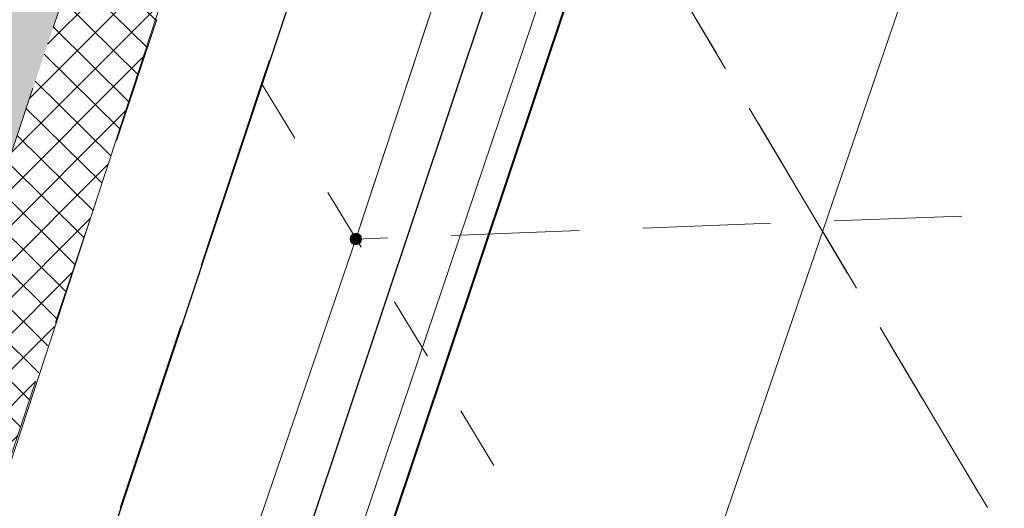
# Model space of a CAD drawing. Header units: metres. Extents: x 6599594 to 6600699, y 5687867 to 5691114.
# Tile 104 of 256: x 6599893.27 to 6599900.98, y 5688675.57 to 5688679.39. Entities that reach past the tile are written whole.
import ezdxf

# ---------------------------------------------------------------- set-up
doc = ezdxf.new("R2010")
doc.units = ezdxf.units.M
doc.header["$MEASUREMENT"] = 0
for name, pattern in [('1', [0]), ('3_EGBZ', [1.5, 1, -0.5]), ('BTO', [0]), ('BUG', [1.5, 1, -0.5]), ('GUK', [2, 1.5, -0.5]), ('GUZ', [1, 0.5, -0.5]), ('L_0_04', [1.5, 1, -0.5]), ('UPT', [0]), ('UPW', [0])]:
    doc.linetypes.add(name, pattern=pattern)
doc.layers.get('0').update_dxf_attribs({"color": 253, "linetype": 'CONTINUOUS', "lineweight": 13})
for name, color, linetype, lineweight in [('_dren', 30, '3_EGBZ', 40), ('_kolor chodnik', 50, '1', 5), ('_kolor jezdnia', 4, '1', 0), ('_kolor pobocze', 211, '1', 5), ('_kolor zjazdy kostka', 7, '1', 5), ('_kolor ścieżka @ 1', 10, '1', 0), ('_krawedz jezdni i pobocza', 7, 'BUG', 15), ('_podział mój', 201, 'BTO', 40), ('_row', 150, 'CONTINUOUS', 30), ('Dzialki', 130, '1', 30), ('Kontury', 252, 'GUK', 9), ('OT_Komunikacja', 7, 'CONTINUOUS', 0), ('OT_ZagospodarowanieTerenu', 7, 'CONTINUOUS', 0), ('pkt_sztuczny_i_naturalny', 7, 'CONTINUOUS', 5), ('UTTPOM_L_0', 30, 'UPT', 9), ('UWWPM_L_0', 5, 'UPW', 9), ('Uzytki', 252, 'GUZ', 9)]:
    doc.layers.add(name, color=color, linetype=linetype, lineweight=lineweight)
pattern_1 = [(45, (0, 0), (-0.1414213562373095, 0.1414213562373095), []), (135, (0, 0), (-0.1414213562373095, -0.1414213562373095), [])]

# ---------------------------------------------------------------- blocks, each defined once
blk = doc.blocks.new('169')
at = {"linetype": 'Continuous', "lineweight": 13}
blk.add_hatch(color=0, dxfattribs=at).paths.add_polyline_path([(0, -0.090553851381, 1), (0, 0.090553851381, 1)])
at = {"color": 0, "linetype": 'Continuous', "lineweight": 13}
blk.add_circle((0, 0), 0.090553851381, dxfattribs=at)
blk = doc.blocks.new('hhh')
at = {"layer": '_podział mój'}
blk.add_line((6600030.348422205, 5689076.243038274), (6599864.227411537, 5688579.984196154), dxfattribs=at)

msp = doc.modelspace()

# ---------------------------------------------------------------- hatches: boundary and pattern name
at = {"layer": '_kolor chodnik'}
h = msp.add_hatch(dxfattribs=at)
h.set_pattern_fill('ANSI37', color=256, scale=1.6)
h.set_pattern_definition(pattern_1)
h.paths.add_polyline_path([(6599849.938171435, 5688542.085872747), (6599852.232147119, 5688548.938742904), (6599853.573135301, 5688548.489851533), (6599853.827082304, 5688549.248475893), (6599851.793849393, 5688549.929093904), (6599849.895278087, 5688548.982823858), (6599847.823506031, 5688542.793750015)])
edge = h.paths.add_edge_path()
edge.add_line((6600018.106075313, 5689087.454911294), (6600022.42781917, 5689091.229234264))
edge.add_line((6600022.42781917, 5689091.229234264), (6600020.233254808, 5689093.742094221))
edge.add_line((6600020.233254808, 5689093.742094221), (6600017.159471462, 5689091.057656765))
edge.add_arc((6600023.275194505, 5689085.385140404), 8.34143334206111, 137.1531558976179, 148.8016577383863)
edge.add_line((6600016.140105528, 5689089.706021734), (6600018.106075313, 5689087.454911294))
h.paths.add_polyline_path([(6600038.501784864, 5689187.59229436), (6600037.906968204, 5689187.700586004), (6600037.638296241, 5689186.224843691), (6600038.240083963, 5689186.115282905)])
h.paths.add_polyline_path([(6600069.098302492, 5689360.276020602), (6600068.321239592, 5689360.413462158), (6600068.064048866, 5689358.936495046), (6600068.836639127, 5689358.799546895)])
h.paths.add_polyline_path([(6600082.393785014, 5689362.950258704), (6600082.941124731, 5689366.103121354), (6600081.481377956, 5689366.361351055), (6600080.923159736, 5689363.210828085)])
h.paths.add_polyline_path([(6600074.022236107, 5689388.065861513), (6600072.983907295, 5689388.249860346), (6600072.723374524, 5689386.772538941), (6600073.760538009, 5689386.588865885)])
h.paths.add_polyline_path([(6600105.602402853, 5689486.45426531), (6600106.738797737, 5689489.760539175), (6600105.28818975, 5689490.281952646), (6600104.132785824, 5689486.965912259)])
h.paths.add_polyline_path([(6600132.519778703, 5689678.737346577), (6600131.636986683, 5689678.922259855), (6600131.330470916, 5689677.453953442), (6600132.212256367, 5689677.269208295)])
h.paths.add_polyline_path([(6600156.649397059, 5689798.7449027), (6600156.48800471, 5689797.95886096), (6600157.450195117, 5689797.757316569), (6600157.615023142, 5689798.542205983)])
h.paths.add_polyline_path([(6600189.055358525, 5689948.643107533), (6600187.902868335, 5689948.884512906), (6600187.600024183, 5689947.417400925), (6600188.748131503, 5689947.176379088)])
edge = h.paths.add_edge_path()
edge.add_line((6600204.459383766, 5690032.969035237), (6600204.153258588, 5690031.227801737))
edge.add_arc((6600202.328347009, 5690027.299936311), 4.331100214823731, 41.853001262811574, 65.08011546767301, ccw=False)
edge.add_arc((6600032.903931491, 5690051.979071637), 174.020003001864, 352.8070218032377, 353.495463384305)
edge.add_arc((6600202.372679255, 5690027.343587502), 5.999999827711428, 55.12102442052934, 69.64815978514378)
edge = h.paths.add_edge_path()
edge.add_line((6600205.046027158, 5690040.265402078), (6600204.972740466, 5690038.483452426))
edge.add_arc((6600203.986269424, 5690044.401803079), 5.999999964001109, 279.4630688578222, 294.9140560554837)
edge.add_line((6600206.513819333, 5690038.960158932), (6600206.607027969, 5690041.030672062))
edge.add_arc((6600203.986269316, 5690044.401803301), 4.270000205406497, 284.3702444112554, 307.86193139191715, ccw=False)
edge = h.paths.add_edge_path()
edge.add_arc((6600203.547470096, 5690044.558759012), 6.446878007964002, 324.43500910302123, 356.20133685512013, ccw=False)
edge.add_arc((6600203.986269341, 5690044.401803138), 6.000000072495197, 323.2169970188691, 357.4193489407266)
h.paths.add_polyline_path([(6600208.910055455, 5690121.713696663), (6600208.146285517, 5690121.748120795), (6600207.125602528, 5690121.794124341), (6600209.971605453, 5690121.665851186)])
edge = h.paths.add_edge_path()
edge.add_line((6600238.769818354, 5690481.648294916), (6600240.338176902, 5690490.87374652))
edge.add_line((6600240.338176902, 5690490.87374652), (6600241.251295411, 5690510.829461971))
edge.add_line((6600241.251295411, 5690510.829461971), (6600239.524022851, 5690510.928942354))
edge.add_line((6600239.524022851, 5690510.928942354), (6600238.633343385, 5690491.167757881))
edge.add_line((6600238.633343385, 5690491.167757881), (6600234.579716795, 5690467.661262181))
edge.add_line((6600234.579716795, 5690467.661262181), (6600234.449796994, 5690464.966873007))
edge.add_arc((6600242.443669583, 5690464.607462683), 8.001948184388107, 177.4256737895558, 268.2543056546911)
edge.add_line((6600242.199903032, 5690456.609228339), (6600242.216657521, 5690457.359274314))
edge.add_line((6600242.216657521, 5690457.359274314), (6600242.305257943, 5690458.836738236))
edge.add_arc((6600242.444504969, 5690464.607952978), 5.772894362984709, 177.0298084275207, 268.6178439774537, ccw=False)
edge.add_line((6600236.679365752, 5690464.907083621), (6600236.951876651, 5690470.95443634))
edge.add_line((6600236.951876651, 5690470.95443634), (6600238.15078669, 5690478.210832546))
edge.add_line((6600238.15078669, 5690478.210832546), (6600238.769818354, 5690481.648294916))
h.paths.add_polyline_path([(6600238.769818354, 5690481.648294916), (6600238.15078669, 5690478.210832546), (6600239.670056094, 5690477.930590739), (6600240.266710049, 5690481.376366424)])
edge = h.paths.add_edge_path()
edge.add_line((6600223.366500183, 5690460.339976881), (6600223.278629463, 5690457.997544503))
edge.add_arc((6600220.967166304, 5690465.656339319), 7.999999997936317, 286.7940807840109, 300.2738222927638)
edge.add_line((6600225.000231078, 5690458.747331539), (6600225.240084, 5690461.623695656))
edge.add_arc((6600221.105749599, 5690465.648640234), 5.76999998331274, 293.06724424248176, 315.7681070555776, ccw=False)
edge = h.paths.add_edge_path()
edge.add_arc((6600220.025145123, 5690444.676291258), 5.770000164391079, 37.996647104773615, 59.94382588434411, ccw=False)
edge.add_line((6600224.572175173, 5690448.22839199), (6600224.817793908, 5690451.081798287))
edge.add_arc((6600220.025145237, 5690444.676291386), 7.999999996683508, 53.19588653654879, 68.15166733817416)
edge.add_line((6600223.00235276, 5690452.101669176), (6600222.91504296, 5690449.670427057))
edge = h.paths.add_edge_path()
edge.add_arc((6600221.105749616, 5690465.648640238), 7.999999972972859, 328.0222308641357, 357.0132597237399)
edge.add_line((6600229.094882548, 5690465.23180147), (6600229.218816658, 5690467.593604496))
edge.add_line((6600229.218816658, 5690467.593604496), (6600228.218919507, 5690467.645774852))
edge.add_line((6600228.218919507, 5690467.645774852), (6600227.891778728, 5690461.411918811))
h.paths.add_polyline_path([(6600200.980142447, 5690012.236744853), (6600202.317278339, 5690011.956662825), (6600202.522293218, 5690012.935421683), (6600201.182321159, 5690013.216097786)])
h.paths.add_polyline_path([(6600196.457878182, 5689983.98337835), (6600195.202332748, 5689984.246370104), (6600194.899091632, 5689982.777335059), (6600196.150355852, 5689982.515240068)])
edge = h.paths.add_edge_path()
edge.add_line((6600112.305909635, 5689517.991018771), (6600112.691041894, 5689519.807934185))
edge.add_line((6600112.691041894, 5689519.807934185), (6600113.245521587, 5689522.423769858))
edge.add_line((6600113.245521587, 5689522.423769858), (6600111.553124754, 5689522.782507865))
edge.add_line((6600111.553124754, 5689522.782507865), (6600107.405864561, 5689503.21722655))
edge.add_line((6600107.405864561, 5689503.21722655), (6600099.494506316, 5689480.361667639))
edge.add_line((6600099.494506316, 5689480.361667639), (6600099.182814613, 5689478.891218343))
edge.add_arc((6600107.008997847, 5689477.232359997), 8.000059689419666, 168.0325629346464, 257.7529108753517)
edge.add_line((6600105.311960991, 5689469.414366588), (6600105.784990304, 5689471.593619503))
edge.add_arc((6600107.008927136, 5689477.232314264), 5.769999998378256, 168.0321375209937, 257.7533362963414, ccw=False)
edge.add_line((6600101.364343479, 5689478.42879883), (6600101.647245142, 5689479.76342708))
edge.add_line((6600101.647245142, 5689479.76342708), (6600104.132785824, 5689486.965912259))
edge.add_line((6600104.132785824, 5689486.965912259), (6600105.28818975, 5689490.281952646))
edge.add_line((6600105.28818975, 5689490.281952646), (6600108.240043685, 5689498.809726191))
edge.add_line((6600108.240043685, 5689498.809726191), (6600112.305909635, 5689517.991018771))
h.paths.add_polyline_path([(6600136.009573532, 5689645.499114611), (6600138.333647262, 5689645.012304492), (6600138.661671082, 5689646.578318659), (6600134.869459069, 5689647.372651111)])
at = {"layer": '_kolor jezdnia'}
h = msp.add_hatch(dxfattribs=at)
h.set_pattern_fill('ANSI37', color=4, scale=3.5)
h.set_pattern_definition([(45, (0, 0), (-0.3093592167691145, 0.3093592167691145), []), (135, (0, 0), (-0.3093592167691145, -0.3093592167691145), [])])
edge = h.paths.add_edge_path()
edge.add_line((6599833.066047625, 5688539.933393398), (6599850.649511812, 5688527.983462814))
edge.add_arc((6599857.337592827, 5688536.653968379), 10.95025544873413, 169.5012687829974, 232.3548431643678, ccw=False)
edge.add_arc((6599858.085851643, 5688536.618142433), 11.69295282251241, 162.2507788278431, 169.9967502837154, ccw=False)
edge.add_line((6599846.949484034, 5688540.182754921), (6599847.823506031, 5688542.793750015))
edge.add_line((6599847.823506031, 5688542.793750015), (6599849.895278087, 5688548.982823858))
edge.add_line((6599849.895278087, 5688548.982823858), (6599852.434748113, 5688556.56906746))
edge.add_line((6599852.434748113, 5688556.56906746), (6599928.48625871, 5688783.760284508))
edge.add_line((6599928.48625871, 5688783.760284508), (6599931.025728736, 5688791.34652811))
edge.add_line((6599931.025728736, 5688791.34652811), (6599996.657773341, 5688987.411326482))
edge.add_line((6599996.657773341, 5688987.411326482), (6599999.197243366, 5688994.997570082))
edge.add_line((6599999.197243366, 5688994.997570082), (6600021.930100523, 5689062.908193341))
edge.add_line((6600021.930100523, 5689062.908193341), (6600017.620224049, 5689067.371531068))
edge.add_line((6600017.620224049, 5689067.371531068), (6600016.714558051, 5689064.654078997))
edge.add_line((6600016.714558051, 5689064.654078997), (6600012.423620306, 5689051.835617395))
edge.add_line((6600012.423620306, 5689051.835617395), (6600009.884150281, 5689044.249373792))
edge.add_line((6600009.884150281, 5689044.249373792), (6599977.53516164, 5688947.612159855))
edge.add_line((6599977.53516164, 5688947.612159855), (6599974.995691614, 5688940.025916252))
edge.add_line((6599974.995691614, 5688940.025916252), (6599942.096912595, 5688841.746295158))
edge.add_line((6599942.096912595, 5688841.746295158), (6599939.557442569, 5688834.160051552))
edge.add_line((6599939.557442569, 5688834.160051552), (6599882.679288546, 5688664.246042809))
edge.add_line((6599882.679288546, 5688664.246042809), (6599880.139818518, 5688656.659799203))
edge.add_line((6599880.139818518, 5688656.659799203), (6599852.46454386, 5688573.984527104))
edge.add_line((6599852.46454386, 5688573.984527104), (6599842.470137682, 5688544.127903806))
edge.add_arc((6599835.706422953, 5688546.652910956), 7.219660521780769, 248.5480913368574, 339.52856074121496, ccw=False)
h.paths.add_polyline_path([(6600044.653202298, 5689172.271628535), (6600046.276244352, 5689181.431901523), (6600047.759199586, 5689189.801539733), (6600051.0603021, 5689208.432603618), (6600052.368792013, 5689215.817578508), (6600054.808584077, 5689229.587499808), (6600056.11707399, 5689236.972474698), (6600057.346666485, 5689243.912161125), (6600058.655146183, 5689251.297078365), (6600058.831439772, 5689252.292060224), (6600060.098987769, 5689259.445963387), (6600060.139929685, 5689259.677035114), (6600061.407468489, 5689266.830886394), (6600072.329030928, 5689328.470998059), (6600073.637511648, 5689335.855921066), (6600077.337304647, 5689356.73715072), (6600078.820259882, 5689365.106788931), (6600081.142794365, 5689378.214921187), (6600082.538516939, 5689386.092227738), (6600095.187867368, 5689457.483787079), (6600091.082877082, 5689465.8405575), (6600089.043088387, 5689454.328211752), (6600087.870641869, 5689447.711051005), (6600087.560133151, 5689445.958573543), (6600086.562151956, 5689440.326076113), (6600082.433200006, 5689417.022719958), (6600080.95024477, 5689408.65308175), (6600077.202698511, 5689387.502337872), (6600075.719743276, 5689379.132699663), (6600073.469199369, 5689366.430874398), (6600071.986244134, 5689358.061236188), (6600069.98686466, 5689346.776955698), (6600068.591142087, 5689338.899649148), (6600065.559290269, 5689321.78820693), (6600064.163567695, 5689313.910900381), (6600059.719426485, 5689288.828650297), (6600058.323703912, 5689280.951343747), (6600057.563846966, 5689276.662793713), (6600056.168124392, 5689268.785487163), (6600054.804920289, 5689261.091711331), (6600053.409197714, 5689253.21440478), (6600053.264817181, 5689252.399536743), (6600051.869094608, 5689244.522230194), (6600051.183555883, 5689240.653124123), (6600049.787833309, 5689232.775817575), (6600046.593849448, 5689214.749319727), (6600045.198126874, 5689206.872013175), (6600044.41754409, 5689202.466488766), (6600042.934588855, 5689194.096850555), (6600036.429952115, 5689157.38538759), (6600034.946996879, 5689149.01574938), (6600030.579776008, 5689124.367629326), (6600027.529365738, 5689107.151445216), (6600024.895072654, 5689094.014582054), (6600030.583685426, 5689094.264316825), (6600032.945013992, 5689106.191885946), (6600043.170247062, 5689163.901990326)])
edge = h.paths.add_edge_path()
edge.add_line((6600111.106812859, 5689535.144351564), (6600111.256844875, 5689535.85214863))
edge.add_line((6600111.256844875, 5689535.85214863), (6600112.915748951, 5689543.678261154))
edge.add_line((6600112.915748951, 5689543.678261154), (6600117.304772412, 5689564.384094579))
edge.add_line((6600117.304772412, 5689564.384094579), (6600119.067357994, 5689572.699339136))
edge.add_line((6600119.067357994, 5689572.699339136), (6600120.087667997, 5689577.512794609))
edge.add_line((6600120.087667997, 5689577.512794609), (6600121.642890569, 5689584.849775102))
edge.add_line((6600121.642890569, 5689584.849775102), (6600128.436769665, 5689616.900852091))
edge.add_line((6600128.436769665, 5689616.900852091), (6600129.991992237, 5689624.237832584))
edge.add_line((6600129.991992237, 5689624.237832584), (6600132.660554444, 5689636.827148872))
edge.add_line((6600132.660554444, 5689636.827148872), (6600133.208838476, 5689639.444704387))
edge.add_line((6600133.208838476, 5689639.444704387), (6600134.848957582, 5689647.274775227))
edge.add_line((6600134.848957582, 5689647.274775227), (6600138.97649476, 5689666.979995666))
edge.add_line((6600138.97649476, 5689666.979995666), (6600140.51410642, 5689674.320687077))
edge.add_line((6600140.51410642, 5689674.320687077), (6600145.209128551, 5689696.735129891))
edge.add_line((6600145.209128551, 5689696.735129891), (6600146.746740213, 5689704.075821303))
edge.add_line((6600146.746740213, 5689704.075821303), (6600151.462308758, 5689726.588354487))
edge.add_line((6600151.462308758, 5689726.588354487), (6600152.999920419, 5689733.929045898))
edge.add_line((6600152.999920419, 5689733.929045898), (6600155.244070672, 5689744.642813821))
edge.add_line((6600155.244070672, 5689744.642813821), (6600156.781682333, 5689751.983505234))
edge.add_line((6600156.781682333, 5689751.983505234), (6600161.635515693, 5689775.156126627))
edge.add_line((6600161.635515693, 5689775.156126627), (6600163.378142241, 5689783.475576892))
edge.add_line((6600163.378142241, 5689783.475576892), (6600163.850769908, 5689785.731942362))
edge.add_line((6600163.850769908, 5689785.731942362), (6600167.028500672, 5689800.902704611))
edge.add_line((6600167.028500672, 5689800.902704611), (6600179.49088801, 5689860.399222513))
edge.add_line((6600179.49088801, 5689860.399222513), (6600181.233514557, 5689868.718672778))
edge.add_line((6600181.233514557, 5689868.718672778), (6600181.84713393, 5689871.648144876))
edge.add_line((6600181.84713393, 5689871.648144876), (6600183.384745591, 5689878.988836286))
edge.add_line((6600183.384745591, 5689878.988836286), (6600184.935818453, 5689886.393792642))
edge.add_line((6600184.935818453, 5689886.393792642), (6600186.575937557, 5689894.223863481))
edge.add_line((6600186.575937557, 5689894.223863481), (6600194.05133812, 5689929.912074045))
edge.add_line((6600194.05133812, 5689929.912074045), (6600195.691457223, 5689937.742144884))
edge.add_line((6600195.691457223, 5689937.742144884), (6600202.915799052, 5689972.231779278))
edge.add_line((6600202.915799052, 5689972.231779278), (6600204.555918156, 5689980.061850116))
edge.add_line((6600204.555918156, 5689980.061850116), (6600206.062781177, 5689987.255744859))
edge.add_line((6600206.062781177, 5689987.255744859), (6600207.702900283, 5689995.085815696))
edge.add_line((6600207.702900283, 5689995.085815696), (6600210.232559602, 5690007.162628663))
edge.add_line((6600210.232559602, 5690007.162628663), (6600211.694938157, 5690014.144150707))
edge.add_arc((6600028.177652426, 5690052.584442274), 187.5000004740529, 348.1696294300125, 357.4195276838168)
edge.add_line((6600215.487522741, 5690044.142720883), (6600208.310270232, 5690026.480446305))
edge.add_arc((6600032.903933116, 5690051.97907145), 177.2500013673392, 348.1696294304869, 351.7289130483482, ccw=False)
edge.add_line((6600206.38894146, 5690015.640182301), (6600205.966941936, 5690013.625519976))
edge.add_line((6600205.966941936, 5690013.625519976), (6600204.326822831, 5690005.795449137))
edge.add_line((6600204.326822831, 5690005.795449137), (6600197.076961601, 5689971.183982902))
edge.add_line((6600197.076961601, 5689971.183982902), (6600195.334335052, 5689962.864532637))
edge.add_line((6600195.334335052, 5689962.864532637), (6600193.44722506, 5689953.855305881))
edge.add_line((6600193.44722506, 5689953.855305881), (6600191.909227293, 5689946.512771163))
edge.add_line((6600191.909227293, 5689946.512771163), (6600185.496844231, 5689915.899498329))
edge.add_line((6600185.496844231, 5689915.899498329), (6600183.856521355, 5689908.068454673))
edge.add_line((6600183.856521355, 5689908.068454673), (6600182.066605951, 5689899.523243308))
edge.add_line((6600182.066605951, 5689899.523243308), (6600180.32407057, 5689891.204228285))
edge.add_line((6600180.32407057, 5689891.204228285), (6600174.320344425, 5689862.541919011))
edge.add_line((6600174.320344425, 5689862.541919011), (6600172.577809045, 5689854.222903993))
edge.add_line((6600172.577809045, 5689854.222903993), (6600163.663810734, 5689811.666703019))
edge.add_line((6600163.663810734, 5689811.666703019), (6600162.023782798, 5689803.837067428))
edge.add_line((6600162.023782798, 5689803.837067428), (6600160.924220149, 5689798.587659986))
edge.add_line((6600160.924220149, 5689798.587659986), (6600159.279208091, 5689790.734229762))
edge.add_line((6600159.279208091, 5689790.734229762), (6600157.107250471, 5689780.365115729))
edge.add_line((6600157.107250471, 5689780.365115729), (6600155.462238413, 5689772.511685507))
edge.add_line((6600155.462238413, 5689772.511685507), (6600153.380318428, 5689762.572418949))
edge.add_line((6600153.380318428, 5689762.572418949), (6600151.735124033, 5689754.718118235))
edge.add_line((6600151.735124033, 5689754.718118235), (6600148.586504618, 5689739.686336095))
edge.add_line((6600148.586504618, 5689739.686336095), (6600146.885007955, 5689731.563243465))
edge.add_line((6600146.885007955, 5689731.563243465), (6600141.75088822, 5689707.052510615))
edge.add_line((6600141.75088822, 5689707.052510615), (6600140.110896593, 5689699.223048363))
edge.add_line((6600140.110896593, 5689699.223048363), (6600133.483561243, 5689667.583574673))
edge.add_line((6600133.483561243, 5689667.583574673), (6600131.860394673, 5689659.834436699))
edge.add_line((6600131.860394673, 5689659.834436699), (6600131.740984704, 5689659.26436315))
edge.add_line((6600131.740984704, 5689659.26436315), (6600130.117814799, 5689651.515209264))
edge.add_line((6600130.117814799, 5689651.515209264), (6600127.27873359, 5689637.961189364))
edge.add_line((6600127.27873359, 5689637.961189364), (6600126.924568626, 5689636.290366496))
edge.add_line((6600126.924568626, 5689636.290366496), (6600125.166244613, 5689627.995226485))
edge.add_line((6600125.166244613, 5689627.995226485), (6600118.009503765, 5689594.232298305))
edge.add_line((6600118.009503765, 5689594.232298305), (6600116.25117975, 5689585.937158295))
edge.add_line((6600116.25117975, 5689585.937158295), (6600113.665314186, 5689573.737975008))
edge.add_line((6600113.665314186, 5689573.737975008), (6600111.898534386, 5689565.402943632))
edge.add_line((6600111.898534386, 5689565.402943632), (6600104.889982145, 5689532.339115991))
edge.add_line((6600104.889982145, 5689532.339115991), (6600103.22663594, 5689524.492047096))
edge.add_line((6600103.22663594, 5689524.492047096), (6600096.623876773, 5689493.342605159))
edge.add_line((6600096.623876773, 5689493.342605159), (6600094.968986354, 5689485.535427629))
edge.add_line((6600094.968986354, 5689485.535427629), (6600094.300101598, 5689482.379870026))
edge.add_line((6600094.300101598, 5689482.379870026), (6600099.182814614, 5689478.891218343))
edge.add_line((6600099.182814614, 5689478.891218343), (6600099.494506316, 5689480.361667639))
edge.add_line((6600099.494506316, 5689480.361667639), (6600111.106812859, 5689535.144351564))
edge = h.paths.add_edge_path()
edge.add_arc((6600239.213891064, 5690851.400367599), 10.00000000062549, -2.8342403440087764, 76.13703556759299, ccw=False)
edge.add_line((6600249.201658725, 5690850.905901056), (6600249.082723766, 5690848.503524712))
edge.add_line((6600249.082723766, 5690848.503524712), (6600247.016487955, 5690806.767468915))
edge.add_line((6600247.016487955, 5690806.767468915), (6600246.092398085, 5690789.152178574))
edge.add_line((6600246.092398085, 5690789.152178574), (6600233.768116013, 5690572.015170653))
edge.add_line((6600233.768116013, 5690572.015170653), (6600228.959056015, 5690465.296202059))
edge.add_line((6600228.959056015, 5690465.296202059), (6600234.588724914, 5690465.017134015))
edge.add_line((6600234.588724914, 5690465.017134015), (6600239.262540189, 5690571.767576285))
edge.add_line((6600239.262540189, 5690571.767576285), (6600252.50503885, 5690806.400146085))
edge.add_line((6600252.50503885, 5690806.400146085), (6600254.569211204, 5690848.094521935))
edge.add_arc((6600262.559425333, 5690847.6989487), 7.999999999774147, 76.13703557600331, 177.1657596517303, ccw=False)
edge.add_line((6600264.476229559, 5690855.465921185), (6600241.609896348, 5690861.109083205))
edge = h.paths.add_edge_path()
edge.add_line((6600250.031475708, 5690451.625307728), (6600250.231741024, 5690455.772579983))
edge.add_line((6600250.231741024, 5690455.772579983), (6600246.257763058, 5690456.417303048))
edge.add_line((6600246.257763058, 5690456.417303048), (6600242.171761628, 5690456.61060902))
edge.add_arc((6600242.563100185, 5690464.586983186), 7.985968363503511, 176.9123644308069, 267.1911945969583, ccw=False)
edge.add_line((6600234.588724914, 5690465.017134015), (6600228.959056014, 5690465.296202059))
edge.add_arc((6600220.965133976, 5690465.657286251), 8.002072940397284, 267.8289300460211, 357.413716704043, ccw=False)
edge.add_line((6600220.661989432, 5690457.660957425), (6600212.406915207, 5690458.119572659))
edge.add_line((6600212.406915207, 5690458.119572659), (6600208.431872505, 5690457.817501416))
edge.add_line((6600208.431872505, 5690457.817501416), (6600208.233912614, 5690454.548331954))
edge.add_line((6600208.233912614, 5690454.548331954), (6600212.129565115, 5690453.127270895))
edge.add_line((6600212.129565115, 5690453.127270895), (6600218.640548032, 5690452.76554962))
edge.add_line((6600218.640548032, 5690452.76554962), (6600216.486747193, 5690452.885205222))
edge.add_line((6600216.486747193, 5690452.885205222), (6600220.468905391, 5690452.663974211))
edge.add_arc((6600220.025145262, 5690444.676291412), 7.99999997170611, -0.3386579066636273, 86.8201700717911, ccw=False)
edge.add_line((6600228.025005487, 5690444.629006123), (6600227.803602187, 5690439.649256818))
edge.add_line((6600227.803602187, 5690439.649256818), (6600226.885525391, 5690435.936828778))
edge.add_line((6600226.885525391, 5690435.936828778), (6600225.534849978, 5690405.967249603))
edge.add_line((6600225.534849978, 5690405.967249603), (6600226.115199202, 5690402.187514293))
edge.add_line((6600226.115199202, 5690402.187514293), (6600213.445139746, 5690121.008786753))
edge.add_line((6600213.445139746, 5690121.008786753), (6600213.352800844, 5690118.960058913))
edge.add_line((6600213.352800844, 5690118.960058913), (6600209.980184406, 5690044.131649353))
edge.add_arc((6600203.98626942, 5690044.401803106), 5.999999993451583, 257.4162346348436, 357.41934921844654, ccw=False)
edge.add_line((6600202.679069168, 5690038.545931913), (6600201.589735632, 5690033.666039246))
edge.add_line((6600201.589735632, 5690033.666039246), (6600203.67987942, 5690033.199458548))
edge.add_arc((6600202.372679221, 5690027.343587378), 5.999999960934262, -8.27108729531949, 77.41623506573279, ccw=False)
edge.add_line((6600208.310270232, 5690026.480446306), (6600215.487522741, 5690044.142720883))
edge.add_line((6600215.487522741, 5690044.142720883), (6600216.199687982, 5690059.9446614))
edge.add_line((6600216.199687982, 5690059.9446614), (6600216.537356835, 5690067.437056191))
edge.add_line((6600216.537356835, 5690067.437056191), (6600223.893528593, 5690230.66011469))
edge.add_line((6600223.893528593, 5690230.66011469), (6600224.231197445, 5690238.152509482))
edge.add_line((6600224.231197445, 5690238.152509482), (6600233.507835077, 5690443.987992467))
edge.add_arc((6600241.499722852, 5690443.627812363), 7.999999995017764, 87.29208981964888, 177.4195277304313, ccw=False)
edge.add_line((6600241.877677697, 5690451.618879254), (6600246.021541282, 5690451.422886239))
edge.add_line((6600246.021541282, 5690451.422886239), (6600246.427694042, 5690451.44338883))
edge.add_line((6600246.427694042, 5690451.44338883), (6600246.79397003, 5690451.461878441))
edge.add_line((6600246.79397003, 5690451.461878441), (6600250.031475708, 5690451.625307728))
edge = h.paths.add_edge_path()
edge.add_line((6600007.33756506, 5689086.20374581), (6600006.980466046, 5689080.740822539))
edge.add_line((6600006.980466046, 5689080.740822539), (6600007.229745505, 5689080.720859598))
edge.add_line((6600007.229745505, 5689080.720859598), (6600008.093335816, 5689080.601653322))
edge.add_line((6600008.093335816, 5689080.601653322), (6600008.702681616, 5689080.53831051))
edge.add_arc((6600008.140193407, 5689070.554142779), 9.999999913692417, -18.557800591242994, 86.77547804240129, ccw=False)
edge.add_line((6600017.620224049, 5689067.371531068), (6600021.930100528, 5689062.908193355))
edge.add_arc((6599734.83819726, 5689159.011261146), 302.7499967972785, 341.4922000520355, 343.8640860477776)
edge.add_arc((6600034.895369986, 5689072.315877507), 9.581213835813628, 98.63328270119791, 164.5273290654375, ccw=False)
edge.add_line((6600033.457137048, 5689081.788529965), (6600033.832640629, 5689081.798737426))
edge.add_line((6600033.832640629, 5689081.798737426), (6600034.422462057, 5689082.05700874))
edge.add_line((6600034.422462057, 5689082.05700874), (6600036.833623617, 5689082.139040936))
edge.add_line((6600036.833623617, 5689082.139040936), (6600036.730225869, 5689087.148851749))
edge.add_line((6600036.730225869, 5689087.148851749), (6600036.579860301, 5689087.134303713))
edge.add_arc((6600036.479565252, 5689093.136286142), 6.002820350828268, 169.1687651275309, 270.9573417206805, ccw=False)
edge.add_line((6600030.583685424, 5689094.264316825), (6600024.895072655, 5689094.014582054))
edge.add_arc((6600015.200558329, 5689096.162123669), 9.929528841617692, 271.0943432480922, 347.5094668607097, ccw=False)
edge.add_arc((6600014.909438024, 5689089.646776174), 3.446070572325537, 264.4236009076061, 278.0194998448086, ccw=False)
edge.add_line((6600014.574573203, 5689086.217014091), (6600014.299554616, 5689086.232508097))
edge.add_line((6600014.299554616, 5689086.232508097), (6600010.474232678, 5689086.448019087))
edge.add_line((6600010.474232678, 5689086.448019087), (6600007.33756506, 5689086.20374581))
edge = h.paths.add_edge_path()
edge.add_line((6600105.490725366, 5689463.953528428), (6600106.927559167, 5689464.047234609))
edge.add_line((6600106.927559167, 5689464.047234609), (6600107.835, 5689468.66))
edge.add_line((6600107.835, 5689468.66), (6600105.311960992, 5689469.414366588))
edge.add_arc((6600107.008997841, 5689477.232359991), 8.000059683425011, 168.0325628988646, 257.75291091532, ccw=False)
edge.add_line((6600099.182814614, 5689478.891218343), (6600094.300101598, 5689482.379870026))
edge.add_arc((6600586.245114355, 5689378.104238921), 502.8750369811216, 168.032376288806, 169.9522165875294)
edge.add_line((6600091.082877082, 5689465.8405575), (6600095.187867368, 5689457.483787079))
edge.add_arc((6600103.065173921, 5689456.088064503), 8.000000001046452, 77.7533362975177, 169.9524553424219, ccw=False)
edge.add_line((6600104.762140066, 5689463.906012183), (6600105.490725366, 5689463.953528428))
at = {"layer": '_kolor pobocze'}
h = msp.add_hatch(dxfattribs=at)
h.set_pattern_fill('ANSI37', color=256, scale=1.6)
h.set_pattern_definition(pattern_1)
h.paths.add_polyline_path([(6599932.280385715, 5688783.281118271), (6599932.51846103, 5688783.99232861), (6599930.384830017, 5688784.706554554), (6599928.486258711, 5688783.760284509), (6599900.424162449, 5688699.929447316), (6599901.135372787, 5688699.691372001), (6599929.09885504, 5688783.227616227), (6599930.441347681, 5688783.896730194)])
h.paths.add_polyline_path([(6599863.82305472, 5688584.885679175), (6599865.662092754, 5688584.270067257), (6599865.900168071, 5688584.981277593), (6599863.766537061, 5688585.69550354), (6599861.867965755, 5688584.749233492), (6599852.434748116, 5688556.569067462), (6599852.907883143, 5688555.61978181), (6599862.297350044, 5688583.669249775), (6599862.358334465, 5688583.85143058), (6599862.480562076, 5688584.216565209)])
h.paths.add_polyline_path([(6599865.891775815, 5688591.038664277), (6599865.217260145, 5688592.39199476), (6599901.135372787, 5688699.691372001), (6599900.424162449, 5688699.929447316), (6599864.407435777, 5688592.335477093), (6599865.353705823, 5688590.436905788), (6599867.487336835, 5688589.722679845), (6599867.72541215, 5688590.433890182)])
at = {"layer": '_kolor zjazdy kostka'}
h = msp.add_hatch(dxfattribs=at)
h.set_pattern_fill('ANSI37', color=256, scale=1.6)
h.set_pattern_definition(pattern_1)
h.paths.add_polyline_path([(6600244.137440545, 5690813.934732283), (6600242.369522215, 5690814.022127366), (6600242.097568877, 5690808.528921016), (6600243.865482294, 5690808.441426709)])
h.paths.add_polyline_path([(6600247.012128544, 5690806.679412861), (6600247.442736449, 5690815.377295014), (6600247.393289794, 5690814.378518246), (6600247.113277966, 5690808.722537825)])
h.paths.add_polyline_path([(6600242.297085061, 5690788.088808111), (6600240.958726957, 5690788.155683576), (6600240.648818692, 5690782.664569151), (6600241.987258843, 5690782.599147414)])
h.paths.add_polyline_path([(6600245.558275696, 5690780.919298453), (6600246.037231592, 5690789.405686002), (6600244.985820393, 5690788.453468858), (6600244.612601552, 5690781.981345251)])
h.paths.add_polyline_path([(6600241.348405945, 5690723.711515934), (6600242.272017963, 5690722.691689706), (6600242.749709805, 5690731.155680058), (6600241.698138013, 5690730.203317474), (6600241.472690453, 5690726.27550499)])
h.paths.add_polyline_path([(6600225.772794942, 5690394.589141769), (6600224.731429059, 5690393.637598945), (6600224.461246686, 5690387.644646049), (6600225.412923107, 5690386.603142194)])
h.paths.add_polyline_path([(6600223.012390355, 5690333.280720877), (6600223.372595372, 5690341.272607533), (6600222.32835346, 5690340.318436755), (6600222.058239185, 5690334.324941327)])
h.paths.add_polyline_path([(6600215.496388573, 5690166.390602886), (6600215.856593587, 5690174.382489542), (6600214.812834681, 5690173.428760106), (6600214.542018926, 5690167.435062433)])
h.paths.add_polyline_path([(6600212.446537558, 5690121.053392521), (6600213.399499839, 5690120.010473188), (6600213.788744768, 5690128.503024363), (6600212.745135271, 5690127.54943145)])
h.paths.add_polyline_path([(6600209.977420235, 5690121.665589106), (6600210.225142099, 5690127.162117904), (6600207.346107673, 5690127.291879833), (6600207.119593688, 5690121.794395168)])
h.paths.add_polyline_path([(6600207.950178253, 5690070.725854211), (6600204.880846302, 5690070.828947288), (6600204.643784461, 5690065.333808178), (6600207.702521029, 5690065.204598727)])
h.paths.add_polyline_path([(6600200.981479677, 5690012.236464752), (6600199.969248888, 5690007.339980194), (6600201.282587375, 5690007.064882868), (6600202.31726072, 5690011.956666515)])
h.paths.add_polyline_path([(6600193.613960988, 5689970.406358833), (6600192.398010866, 5689970.660657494), (6600191.286205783, 5689965.274578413), (6600192.486379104, 5689965.023185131)])
h.paths.add_polyline_path([(6600189.061271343, 5689948.671423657), (6600189.98413328, 5689953.050774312), (6600188.818902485, 5689953.32186217), (6600187.908781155, 5689948.91282903)])
h.paths.add_polyline_path([(6600180.976201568, 5689915.317449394), (6600179.952861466, 5689910.421322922), (6600181.008474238, 5689910.200199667), (6600182.033843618, 5689915.09540201)])
h.paths.add_polyline_path([(6600176.508279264, 5689893.538690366), (6600177.476023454, 5689893.335973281), (6600178.603605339, 5689898.719146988), (6600177.636002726, 5689898.922290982)])
h.paths.add_polyline_path([(6600179.28182965, 5689859.401159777), (6600180.522246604, 5689860.211927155), (6600181.057490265, 5689860.561775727), (6600183.598022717, 5689860.029600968), (6600184.726606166, 5689865.412570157), (6600182.186324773, 5689865.943033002), (6600181.604764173, 5689866.832779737), (6600181.024456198, 5689867.720610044)])
h.paths.add_polyline_path([(6600160.200810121, 5689810.862606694), (6600159.232772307, 5689811.065842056), (6600158.207991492, 5689806.171529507), (6600159.175735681, 5689805.968812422)])
h.paths.add_polyline_path([(6600156.49391753, 5689797.987177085), (6600155.463416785, 5689793.068691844), (6600156.431160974, 5689792.865974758), (6600157.461419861, 5689797.784520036)])
edge = h.paths.add_edge_path()
edge.add_arc((6600173.111981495, 5689800.679690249), 5.999999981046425, 204.673115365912, 239.5411154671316, ccw=False)
edge.add_arc((6600173.162096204, 5689800.685330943), 6.047914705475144, 168.3203586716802, 204.5234866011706, ccw=False)
edge.add_line((6600167.239404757, 5689801.9096668), (6600163.651667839, 5689784.781499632))
edge.add_arc((6600169.524220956, 5689783.551410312), 5.999999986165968, 139.2146049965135, 168.1696294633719, ccw=False)
edge.add_arc((6600169.524220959, 5689783.551410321), 5.999999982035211, 96.80962310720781, 139.2146050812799, ccw=False)
edge.add_line((6600168.812796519, 5689789.509083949), (6600170.070461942, 5689795.507731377))
h.paths.add_polyline_path([(6600163.526364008, 5689776.866746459), (6600166.051243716, 5689776.337874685), (6600167.179826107, 5689781.720838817), (6600164.653945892, 5689782.249920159), (6600163.941148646, 5689783.340449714), (6600163.493329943, 5689784.025580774), (6600161.750703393, 5689775.706130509), (6600162.438017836, 5689776.155376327)])
h.paths.add_polyline_path([(6600152.614191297, 5689774.643430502), (6600153.639138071, 5689779.536616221), (6600152.646757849, 5689779.744928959), (6600151.646447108, 5689774.846147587)])
h.paths.add_polyline_path([(6600150.121074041, 5689767.466820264), (6600148.177624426, 5689758.16795459), (6600149.115997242, 5689757.971390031), (6600151.066362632, 5689767.268392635)])
h.paths.add_polyline_path([(6600142.970741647, 5689739.332500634), (6600141.888449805, 5689734.142420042), (6600144.036614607, 5689733.695518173), (6600145.123068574, 5689738.882330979)])
h.paths.add_polyline_path([(6600136.256357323, 5689701.052153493), (6600137.154085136, 5689700.864096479), (6600138.287960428, 5689706.274871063), (6600137.386492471, 5689706.464182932)])
h.paths.add_polyline_path([(6600130.081494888, 5689667.099389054), (6600129.212847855, 5689667.281639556), (6600128.083282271, 5689661.898895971), (6600128.953953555, 5689661.716447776)])
h.paths.add_polyline_path([(6600128.397394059, 5689659.030340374), (6600127.554144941, 5689659.207226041), (6600126.49340855, 5689653.810049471), (6600127.269860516, 5689653.647397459)])
h.paths.add_polyline_path([(6600134.990411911, 5689640.633636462), (6600137.30714639, 5689640.148363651), (6600138.339560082, 5689645.040620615), (6600136.015486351, 5689645.500958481), (6600135.435178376, 5689646.388788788), (6600134.8548704, 5689647.276619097), (6600133.214751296, 5689639.446548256), (6600134.102581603, 5689640.026856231)])
h.paths.add_polyline_path([(6600122.164164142, 5689634.294831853), (6600121.024067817, 5689628.914244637), (6600122.015114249, 5689628.705875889), (6600123.155614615, 5689634.086346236)])
h.paths.add_polyline_path([(6600114.54207576, 5689593.450769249), (6600113.493359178, 5689593.398339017), (6600112.364315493, 5689588.045694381), (6600113.29076438, 5689587.54753241)])
h.paths.add_polyline_path([(6600110.194543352, 5689572.941097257), (6600109.20781945, 5689573.148880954), (6600108.067717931, 5689567.768269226), (6600109.05014319, 5689567.535215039)])
h.paths.add_polyline_path([(6600119.083213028, 5689565.540446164), (6600119.089125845, 5689565.542290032), (6600121.462438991, 5689565.065690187), (6600122.598093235, 5689570.447168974), (6600120.229622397, 5689570.949214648), (6600119.651446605, 5689571.8119627), (6600119.073270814, 5689572.727655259), (6600117.310757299, 5689564.412754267)])
h.paths.add_polyline_path([(6600101.698666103, 5689532.937884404), (6600100.730666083, 5689533.141679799), (6600099.694214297, 5689528.250234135), (6600100.669121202, 5689528.045267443)])
h.paths.add_polyline_path([(6600094.064021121, 5689496.827028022), (6600093.080194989, 5689497.033910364), (6600092.036590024, 5689492.143967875), (6600093.038865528, 5689491.933250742)])
h.paths.add_polyline_path([(6600083.709836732, 5689453.74980843), (6600082.738586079, 5689448.336231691), (6600084.647281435, 5689448.027407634), (6600085.606840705, 5689453.416583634)])
h.paths.add_polyline_path([(6600084.434394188, 5689446.82589514), (6600083.348896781, 5689447.018140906), (6600082.567374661, 5689442.58660872), (6600083.649300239, 5689442.394910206)])
h.paths.add_polyline_path([(6600078.04194071, 5689410.721110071), (6600078.996952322, 5689416.137564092), (6600078.054833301, 5689416.304853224), (6600077.111232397, 5689410.886043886)])
h.paths.add_polyline_path([(6600072.911565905, 5689386.768652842), (6600071.960466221, 5689381.312635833), (6600072.800073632, 5689381.16322159), (6600073.766450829, 5689386.590709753)])
h.paths.add_polyline_path([(6600082.887400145, 5689379.432062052), (6600085.278102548, 5689379.03494316), (6600086.160383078, 5689383.956496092), (6600083.759726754, 5689384.355378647), (6600083.152078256, 5689385.224725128), (6600082.544429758, 5689386.094071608), (6600081.148707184, 5689378.216765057), (6600082.018053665, 5689378.824413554)])
h.paths.add_polyline_path([(6600080.731401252, 5689363.247695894), (6600080.041469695, 5689363.369939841), (6600079.433821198, 5689364.239286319), (6600078.8261727, 5689365.1086328), (6600077.343217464, 5689356.73899459), (6600078.212563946, 5689357.346643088), (6600079.081910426, 5689357.954291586), (6600081.429189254, 5689357.564866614), (6600082.388748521, 5689362.980514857)])
h.paths.add_polyline_path([(6600069.104215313, 5689360.304336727), (6600070.063917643, 5689365.720487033), (6600069.2708267, 5689365.861009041), (6600068.327152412, 5689360.441778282)])
h.paths.add_polyline_path([(6600066.550616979, 5689345.891799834), (6600065.546169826, 5689346.069805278), (6600064.677796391, 5689341.145792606), (6600065.678290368, 5689340.968483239)])
h.paths.add_polyline_path([(6600061.138656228, 5689321.077501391), (6600060.270282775, 5689316.15348863), (6600061.250715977, 5689315.979734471), (6600062.127590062, 5689320.902245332)])
h.paths.add_polyline_path([(6600055.325252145, 5689288.11325564), (6600054.456878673, 5689283.189242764), (6600055.410852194, 5689283.020177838), (6600056.283178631, 5689287.917022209)])
h.paths.add_polyline_path([(6600048.045675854, 5689182.819289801), (6600050.371939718, 5689182.407116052), (6600051.31444535, 5689187.67761207), (6600048.980409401, 5689188.064690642), (6600048.372760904, 5689188.934037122), (6600047.765112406, 5689189.803383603), (6600046.306982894, 5689181.603992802), (6600046.972918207, 5689182.069462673)])
h.paths.add_polyline_path([(6600040.943690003, 5689201.374141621), (6600039.339175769, 5689201.66987967), (6600038.429882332, 5689196.244216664), (6600039.984130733, 5689195.958493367)])
h.paths.add_polyline_path([(6600032.993704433, 5689156.473759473), (6600032.278185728, 5689156.600537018), (6600031.299242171, 5689151.188930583), (6600032.034145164, 5689151.058111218)])
h.paths.add_polyline_path([(6600026.309179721, 5689123.603833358), (6600025.417362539, 5689118.683970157), (6600026.271201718, 5689118.532684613), (6600027.143528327, 5689123.456001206)])
h.paths.add_polyline_path([(6600013.302986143, 5689054.462576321), (6600015.842456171, 5689062.048819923), (6600014.576741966, 5689061.417973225), (6600012.672139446, 5689055.728290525)])
h.paths.add_polyline_path([(6599974.547216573, 5688938.686171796), (6599977.086686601, 5688946.272415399), (6599975.820972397, 5688945.641568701), (6599973.916369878, 5688939.951886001)])
h.paths.add_polyline_path([(6599942.102825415, 5688841.748139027), (6599940.837111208, 5688841.117292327), (6599938.932508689, 5688835.427609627), (6599939.563355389, 5688834.161895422)])
h.paths.add_polyline_path([(6599882.685201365, 5688664.247886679), (6599881.419487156, 5688663.617039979), (6599879.514884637, 5688657.927357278), (6599880.145731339, 5688656.661643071)])
h.paths.add_polyline_path([(6599851.799762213, 5688549.930937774), (6599853.832995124, 5688549.250319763), (6599855.42016389, 5688553.991722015), (6599853.386930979, 5688554.672340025), (6599852.913795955, 5688555.621625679), (6599852.440660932, 5688556.570911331), (6599849.901190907, 5688548.984667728)])
h.paths.add_polyline_path([(6600233.581687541, 5690586.458647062), (6600234.520016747, 5690585.337735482), (6600234.976631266, 5690593.428266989), (6600233.922640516, 5690592.499827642)])
h.paths.add_polyline_path([(6600231.72837122, 5690526.750719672), (6600230.676277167, 5690525.793817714), (6600230.420013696, 5690519.782861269), (6600231.363586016, 5690518.655686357)])
h.paths.add_polyline_path([(6600237.577122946, 5690639.505119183), (6600236.516490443, 5690638.540451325), (6600236.176926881, 5690632.541599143), (6600237.1204992, 5690631.41442423)])
h.paths.add_polyline_path([(6600238.927801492, 5690681.139540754), (6600239.8637879, 5690680.021427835), (6600240.320411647, 5690688.112122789), (6600239.268317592, 5690687.155220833)])
h.paths.add_polyline_path([(6600218.12228406, 5690224.814875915), (6600217.079933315, 5690223.86243318), (6600216.809648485, 5690217.865326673), (6600217.762143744, 5690216.822918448)])
h.paths.add_polyline_path([(6600219.363739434, 5690274.535639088), (6600220.31588625, 5690273.493612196), (6600220.675810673, 5690281.480778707), (6600219.633750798, 5690280.528598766)])
h.paths.add_polyline_path([(6600168.759867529, 5689856.554734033), (6600169.729143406, 5689856.3516961), (6600170.857343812, 5689861.737822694), (6600169.889741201, 5689861.940966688)])
h.paths.add_polyline_path([(6600168.841833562, 5689852.115601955), (6600167.871405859, 5689852.319339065), (6600166.844894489, 5689847.425845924), (6600167.816759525, 5689847.221809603)])
at = {"layer": '_kolor ścieżka @ 1'}
h = msp.add_hatch(dxfattribs=at)
h.set_pattern_fill('ANSI37', color=10, scale=1.8)
h.set_pattern_definition([(45, (0, 0), (-0.1590990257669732, 0.1590990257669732), []), (135, (0, 0), (-0.1590990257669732, -0.1590990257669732), [])])
edge = h.paths.add_edge_path()
edge.add_line((6599877.145262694, 5688659.244027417), (6599854.614951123, 5688591.938475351))
edge.add_line((6599854.614951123, 5688591.938475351), (6599854.214414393, 5688589.387325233))
edge.add_line((6599854.214414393, 5688589.387325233), (6599839.435327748, 5688545.233719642))
edge.add_arc((6599834.523035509, 5688547.748213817), 5.518450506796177, 246.51508714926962, 332.8930934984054, ccw=False)
edge.add_line((6599832.323891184, 5688542.686883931), (6599836.925902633, 5688539.594394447))
edge.add_arc((6599835.881373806, 5688546.52869976), 7.012533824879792, 278.5661808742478, 339.9794081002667)
edge.add_line((6599842.470137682, 5688544.127903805), (6599857.359687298, 5688588.607952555))
edge.add_line((6599857.359687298, 5688588.607952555), (6599857.303782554, 5688591.591210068))
edge.add_line((6599857.303782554, 5688591.591210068), (6599879.508971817, 5688657.925513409))
edge.add_line((6599879.508971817, 5688657.925513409), (6599879.193548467, 5688658.558370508))
edge.add_line((6599879.193548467, 5688658.558370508), (6599877.145262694, 5688659.244027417))
h.paths.add_polyline_path([(6599879.193548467, 5688658.558370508), (6599879.508971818, 5688657.925513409), (6599881.413574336, 5688663.615196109), (6599880.780717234, 5688663.299772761), (6599878.732431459, 5688663.985429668), (6599877.145262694, 5688659.244027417)])
h.paths.add_polyline_path([(6599938.92659587, 5688835.425765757), (6599938.611172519, 5688836.058622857), (6599936.562886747, 5688836.744279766), (6599878.732431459, 5688663.985429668), (6599880.780717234, 5688663.299772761), (6599881.413574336, 5688663.615196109)])
h.paths.add_polyline_path([(6599974.364844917, 5688941.291630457), (6599974.049421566, 5688941.924487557), (6599972.001135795, 5688942.610144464), (6599936.562886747, 5688836.744279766), (6599938.611172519, 5688836.058622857), (6599938.92659587, 5688835.425765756)])
h.paths.add_polyline_path([(6599974.049421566, 5688941.924487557), (6599974.364844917, 5688941.291630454), (6600009.253303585, 5689045.515087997), (6600008.937880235, 5689046.147945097), (6600006.889594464, 5689046.833602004), (6599972.001135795, 5688942.610144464)])
h.paths.add_polyline_path([(6600008.937880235, 5689046.147945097), (6600009.253303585, 5689045.515087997), (6600011.157906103, 5689051.204770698), (6600010.525049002, 5689050.889347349), (6600008.476763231, 5689051.575004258), (6600006.889594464, 5689046.833602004)])
edge = h.paths.add_edge_path()
edge.add_arc((6599858.085851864, 5688536.618142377), 11.69295304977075, 162.2507788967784, 169.9967501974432)
edge.add_line((6599846.570656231, 5688538.649255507), (6599849.824991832, 5688528.706403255))
edge.add_line((6599849.824991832, 5688528.706403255), (6599853.13552, 5688528.731057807))
edge.add_line((6599853.13552, 5688528.731057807), (6599849.868997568, 5688538.728963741))
edge.add_line((6599849.868997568, 5688538.728963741), (6599850.886451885, 5688541.768438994))
edge.add_line((6599850.886451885, 5688541.768438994), (6599849.938171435, 5688542.085872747))
edge.add_line((6599849.938171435, 5688542.085872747), (6599847.823506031, 5688542.793750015))
edge.add_line((6599847.823506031, 5688542.793750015), (6599846.949484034, 5688540.182754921))
edge = h.paths.add_edge_path()
edge.add_arc((6600008.743460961, 5689068.123037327), 7.659999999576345, 341.4922000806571, 372.1491631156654)
edge.add_line((6600016.231900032, 5689069.735141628), (6600014.371922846, 5689078.374983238))
edge.add_arc((6600008.140193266, 5689070.554142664), 10.00000004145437, 51.45178747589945, 78.26461791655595)
edge.add_line((6600010.174112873, 5689080.345116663), (6600010.018184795, 5689077.57739322))
edge.add_arc((6600009.814745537, 5689075.098871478), 2.486856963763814, 14.594442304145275, 85.30763078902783, ccw=False)
edge.add_line((6600012.221360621, 5689075.725498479), (6600013.747330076, 5689068.63716722))
edge.add_line((6600013.747330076, 5689068.63716722), (6600013.596857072, 5689066.921144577))
edge.add_line((6600013.596857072, 5689066.921144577), (6600008.476763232, 5689051.575004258))
edge.add_line((6600008.476763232, 5689051.575004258), (6600010.525049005, 5689050.889347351))
edge.add_line((6600010.525049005, 5689050.889347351), (6600011.157906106, 5689051.204770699))
edge.add_line((6600011.157906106, 5689051.204770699), (6600016.007289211, 5689065.69149478))

# ---------------------------------------------------------------- linework, layer by layer
msp.add_point((6599895.16, 5688678.89))
at = {"layer": '_krawedz jezdni i pobocza'}
for p, q in [((6600021.930100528, 5689062.908193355), (6599864.407435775, 5688592.335477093)), ((6599929.098855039, 5688783.227616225), (6599865.217260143, 5688592.391994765))]:
    msp.add_line(p, q, dxfattribs=at)
at = {"layer": '_podział mój'}
msp.add_line((6600030.348422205, 5689076.243038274), (6599864.227411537, 5688579.984196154), dxfattribs=at)
at = {"layer": '_row'}
msp.add_line((6599931.53737339, 5688782.951650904), (6599867.687834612, 5688592.21179172), dxfattribs=at)
at = {"layer": 'Dzialki', "linetype": 'CONTINUOUS'}
msp.add_line((6599862.41, 5688580.589999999), (6600029.36, 5689081.599999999), dxfattribs=at)
at = {"layer": 'Kontury', "flags": 128}
for points in [[(6599896.49, 5688682.87), (6599895.16, 5688678.89)], [(6599903.849999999, 5688670.54), (6599896.49, 5688682.87)], [(6599895.16, 5688678.89), (6599862.41, 5688580.589999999)]]:
    msp.add_lwpolyline(points, dxfattribs=at)
at = {"layer": 'OT_Komunikacja', "linetype": 'Continuous', "flags": 128}
msp.add_lwpolyline([(6599957.901999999, 5688862.553999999), (6599946.478, 5688828.588999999), (6599936.275000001, 5688797.824), (6599926.778, 5688770.843999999), (6599915.355, 5688736.855000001), (6599905.953, 5688708.117), (6599895.899, 5688677.673), (6599894.707, 5688674.2), (6599887.480999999, 5688653.366000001), (6599876.454, 5688621.082), (6599866.355, 5688590.394), (6599864.541, 5688590.985000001), (6599874.723, 5688621.278), (6599885.417, 5688653.937999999), (6599892.849999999, 5688674.877000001), (6599903.952, 5688708.738), (6599913.594, 5688737.356), (6599924.864000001, 5688771.427), (6599934.164, 5688798.044999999), (6599944.246000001, 5688829.515), (6599955.821999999, 5688863.105)], dxfattribs=at)
at = {"layer": 'OT_ZagospodarowanieTerenu', "linetype": 'L_0_04', "flags": 128}
msp.add_lwpolyline([(6599905.953, 5688708.117), (6599915.355, 5688736.855000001), (6599926.778, 5688770.843999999), (6599924.258000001, 5688735.064), (6599909.383, 5688678.183), (6599895.899, 5688677.673)], close=True, dxfattribs=at)
at = {"layer": 'pkt_sztuczny_i_naturalny'}
msp.add_point((6599895.899, 5688677.673), dxfattribs=at)
at = {"layer": 'UTTPOM_L_0', "linetype": 'Continuous', "flags": 128}
msp.add_lwpolyline([(6599894.41, 5688670.88), (6599913.610000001, 5688727.639999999)], dxfattribs=at)
at = {"layer": 'UWWPM_L_0', "linetype": 'Continuous', "flags": 128}
msp.add_lwpolyline([(6599925.86, 5688754.559999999), (6599893.4, 5688659.75)], dxfattribs=at)
at = {"layer": 'Uzytki', "flags": 128}
for points in [[(6599896.49, 5688682.87), (6599895.16, 5688678.89)], [(6599896.49, 5688682.87), (6599903.849999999, 5688670.54)], [(6599895.16, 5688678.89), (6599862.41, 5688580.589999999)], [(6599895.16, 5688678.89), (6599900.679999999, 5688669.83)]]:
    msp.add_lwpolyline(points, dxfattribs=at)

# ---------------------------------------------------------------- block references
at = {"layer": '_dren'}
msp.add_blockref('hhh', (0, 0), dxfattribs=at)
at = {"layer": 'pkt_sztuczny_i_naturalny', "linetype": 'Continuous', "xscale": 0.5, "yscale": 0.5, "zscale": 0.5}
msp.add_blockref('169', (6599895.899, 5688677.673), dxfattribs=at)

doc.saveas('drawing.dxf')
